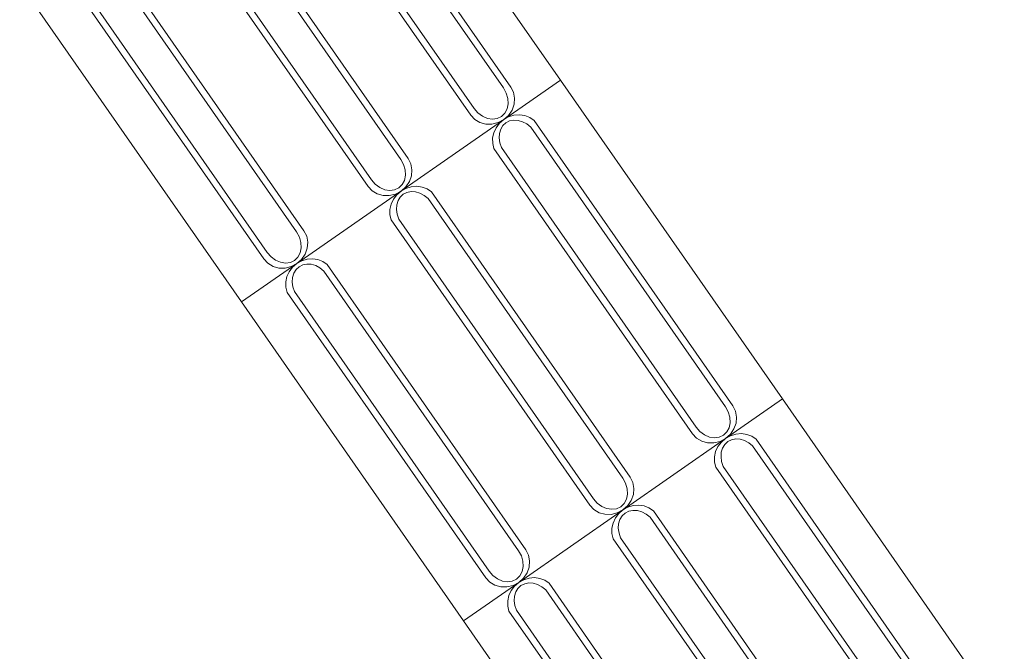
# Model space of a CAD drawing. Extents: x 5066 to 9756, y -2696 to -1109.
# Tile 231 of 248: x 9438.331 to 9439.599, y -2591.572 to -2590.759. Entities that reach past the tile are written whole.
import ezdxf

# ---------------------------------------------------------------- set-up
doc = ezdxf.new("R2010")
doc.units = 0
doc.header["$MEASUREMENT"] = 0
doc.layers.add('IFC-Elemento construtivo genérico-Contorno', color=253, linetype='CONTINUOUS', lineweight=5)

msp = doc.modelspace()

# ---------------------------------------------------------------- linework, layer by layer
at = {"layer": 'IFC-Elemento construtivo genérico-Contorno', "color": 8, "lineweight": 5}
for p, q in [((9438.7416, -2590.4263), (9439.0273, -2590.8367)), ((9438.7077, -2590.4782), (9438.9634, -2590.8456)), ((9438.7034, -2590.4868), (9438.9539, -2590.8468)), ((9438.656, -2590.5142), (9438.9117, -2590.8816)), ((9438.6655, -2590.5131), (9438.9162, -2590.8731)), ((9438.5712, -2590.5788), (9438.8218, -2590.9388)), ((9438.5756, -2590.5702), (9438.8313, -2590.9376)), ((9438.5239, -2590.6062), (9438.7796, -2590.9736)), ((9438.5334, -2590.6051), (9438.784, -2590.9651)), ((9438.4414, -2590.6635), (9438.6971, -2591.0309)), ((9438.4371, -2590.6721), (9438.6877, -2591.0322)), ((9438.3898, -2590.6995), (9438.6455, -2591.0669)), ((9438.3993, -2590.6984), (9438.6499, -2591.0585)), ((9438.3312, -2590.7119), (9438.6169, -2591.1223)), ((9438.688, -2591.0728), (9439.0273, -2590.8367)), ((9438.9539, -2590.8468), (9438.9575, -2590.8534)), ((9438.9634, -2590.8456), (9438.9668, -2590.8524)), ((9439.0273, -2590.8367), (9439.3129, -2591.2471)), ((9438.9575, -2590.8534), (9438.9596, -2590.8603)), ((9438.9596, -2590.8603), (9438.96, -2590.8673)), ((9438.9668, -2590.8524), (9438.9683, -2590.86)), ((9438.9676, -2590.8678), (9438.9683, -2590.86)), ((9438.9162, -2590.8731), (9438.921, -2590.8788)), ((9438.9557, -2590.8792), (9438.9586, -2590.8737)), ((9438.9586, -2590.8737), (9438.96, -2590.8673)), ((9438.9649, -2590.8753), (9438.9676, -2590.8678)), ((9438.9117, -2590.8816), (9438.9169, -2590.8872)), ((9438.921, -2590.8788), (9438.9268, -2590.8831)), ((9438.9268, -2590.8831), (9438.9332, -2590.8859)), ((9438.9332, -2590.8859), (9438.9397, -2590.8869)), ((9438.9397, -2590.8869), (9438.9459, -2590.886)), ((9438.9459, -2590.886), (9438.9514, -2590.8834)), ((9438.9514, -2590.8834), (9438.9557, -2590.8792)), ((9438.9542, -2590.8875), (9438.9603, -2590.8821)), ((9438.9542, -2590.8876), (9438.9605, -2590.8841)), ((9438.9603, -2590.8821), (9438.9649, -2590.8753)), ((9438.9605, -2590.8841), (9438.9674, -2590.882)), ((9438.9674, -2590.882), (9438.9744, -2590.8814)), ((9438.9744, -2590.8814), (9438.9814, -2590.8824)), ((9438.9814, -2590.8824), (9438.9878, -2590.8848)), ((9438.9878, -2590.8848), (9438.9934, -2590.8886)), ((9438.9169, -2590.8872), (9438.9235, -2590.8912)), ((9438.9235, -2590.8912), (9438.931, -2590.8933)), ((9438.931, -2590.8933), (9438.9391, -2590.8933)), ((9438.9391, -2590.8933), (9438.9469, -2590.8914)), ((9438.9414, -2590.9044), (9438.9444, -2590.898)), ((9438.9444, -2590.898), (9438.9487, -2590.8923)), ((9438.9469, -2590.8914), (9438.9542, -2590.8875)), ((9438.9487, -2590.8923), (9438.9542, -2590.8875)), ((9438.9503, -2590.8999), (9438.9532, -2590.8953)), ((9438.9532, -2590.8953), (9438.9571, -2590.8916)), ((9438.9571, -2590.8916), (9438.9618, -2590.8892)), ((9438.9618, -2590.8892), (9438.9671, -2590.8882)), ((9438.9671, -2590.8882), (9438.9728, -2590.8885)), ((9438.9728, -2590.8885), (9438.9785, -2590.8902)), ((9438.9785, -2590.8902), (9438.984, -2590.8931)), ((9438.984, -2590.8931), (9438.989, -2590.8972)), ((9438.989, -2590.8972), (9439.2396, -2591.2572)), ((9438.9934, -2590.8886), (9439.2491, -2591.256)), ((9438.9399, -2590.9112), (9438.9414, -2590.9044)), ((9438.9399, -2590.9112), (9438.94, -2590.9181)), ((9438.9482, -2590.9112), (9438.9486, -2590.9053)), ((9438.9482, -2590.9112), (9438.9491, -2590.9174)), ((9438.9486, -2590.9053), (9438.9503, -2590.8999)), ((9438.94, -2590.9181), (9438.9416, -2590.9246)), ((9438.9491, -2590.9174), (9438.9512, -2590.9235)), ((9438.9512, -2590.9235), (9439.2018, -2591.2835)), ((9438.9416, -2590.9246), (9439.1973, -2591.292)), ((9438.8218, -2590.9388), (9438.8254, -2590.9453)), ((9438.8254, -2590.9453), (9438.8274, -2590.9523)), ((9438.8313, -2590.9376), (9438.8347, -2590.9444)), ((9438.8347, -2590.9444), (9438.8361, -2590.952)), ((9438.8265, -2590.9657), (9438.8278, -2590.9592)), ((9438.8274, -2590.9523), (9438.8278, -2590.9592)), ((9438.8328, -2590.9673), (9438.8355, -2590.9598)), ((9438.8355, -2590.9598), (9438.8361, -2590.952)), ((9438.7796, -2590.9736), (9438.7848, -2590.9792)), ((9438.784, -2590.9651), (9438.7889, -2590.9707)), ((9438.7889, -2590.9707), (9438.7947, -2590.9751)), ((9438.7947, -2590.9751), (9438.8011, -2590.9778)), ((9438.8192, -2590.9754), (9438.8235, -2590.9712)), ((9438.8221, -2590.9795), (9438.8282, -2590.974)), ((9438.8235, -2590.9712), (9438.8265, -2590.9657)), ((9438.8282, -2590.974), (9438.8328, -2590.9673)), ((9438.8284, -2590.976), (9438.8353, -2590.9739)), ((9438.8353, -2590.9739), (9438.8423, -2590.9734)), ((9438.8423, -2590.9734), (9438.8492, -2590.9743)), ((9438.8492, -2590.9743), (9438.8556, -2590.9768)), ((9438.7848, -2590.9792), (9438.7914, -2590.9831)), ((9438.7914, -2590.9831), (9438.7989, -2590.9852)), ((9438.7989, -2590.9852), (9438.8069, -2590.9853)), ((9438.8011, -2590.9778), (9438.8076, -2590.9788)), ((9438.8069, -2590.9853), (9438.8148, -2590.9834)), ((9438.8076, -2590.9788), (9438.8138, -2590.978)), ((9438.8123, -2590.9899), (9438.8166, -2590.9842)), ((9438.8138, -2590.978), (9438.8192, -2590.9754)), ((9438.8148, -2590.9834), (9438.8221, -2590.9795)), ((9438.8166, -2590.9842), (9438.8221, -2590.9795)), ((9438.8182, -2590.9918), (9438.821, -2590.9872)), ((9438.821, -2590.9872), (9438.8249, -2590.9836)), ((9438.8221, -2590.9795), (9438.8284, -2590.976)), ((9438.8249, -2590.9836), (9438.8296, -2590.9812)), ((9438.8296, -2590.9812), (9438.835, -2590.9801)), ((9438.835, -2590.9801), (9438.8407, -2590.9805)), ((9438.8407, -2590.9805), (9438.8464, -2590.9821)), ((9438.8464, -2590.9821), (9438.8519, -2590.9851)), ((9438.8519, -2590.9851), (9438.8568, -2590.9892)), ((9438.8556, -2590.9768), (9438.8612, -2590.9806)), ((9438.8612, -2590.9806), (9439.1169, -2591.348)), ((9438.8078, -2591.0032), (9438.8093, -2590.9964)), ((9438.8093, -2590.9964), (9438.8123, -2590.9899)), ((9438.8161, -2591.0032), (9438.8165, -2590.9973)), ((9438.8165, -2590.9973), (9438.8182, -2590.9918)), ((9438.8568, -2590.9892), (9439.1074, -2591.3492)), ((9438.8078, -2591.0032), (9438.8078, -2591.01)), ((9438.8078, -2591.01), (9438.8095, -2591.0166)), ((9438.8161, -2591.0032), (9438.8169, -2591.0094)), ((9438.8169, -2591.0094), (9438.8191, -2591.0155)), ((9438.8095, -2591.0166), (9439.0652, -2591.384)), ((9438.8191, -2591.0155), (9439.0696, -2591.3755)), ((9438.6877, -2591.0322), (9438.6912, -2591.0387)), ((9438.6971, -2591.0309), (9438.7006, -2591.0377)), ((9438.7006, -2591.0377), (9438.702, -2591.0453)), ((9438.6912, -2591.0387), (9438.6933, -2591.0456)), ((9438.6933, -2591.0456), (9438.6937, -2591.0526)), ((9438.7014, -2591.0531), (9438.702, -2591.0453)), ((9438.6499, -2591.0585), (9438.6548, -2591.0641)), ((9438.6894, -2591.0646), (9438.6923, -2591.059)), ((9438.6923, -2591.059), (9438.6937, -2591.0526)), ((9438.6941, -2591.0674), (9438.6986, -2591.0607)), ((9438.6986, -2591.0607), (9438.7014, -2591.0531)), ((9438.6169, -2591.1223), (9438.6879, -2591.0729)), ((9438.6455, -2591.0669), (9438.6507, -2591.0725)), ((9438.6507, -2591.0725), (9438.6573, -2591.0765)), ((9438.6548, -2591.0641), (9438.6606, -2591.0684)), ((9438.6573, -2591.0765), (9438.6648, -2591.0786)), ((9438.6606, -2591.0684), (9438.6669, -2591.0712)), ((9438.6669, -2591.0712), (9438.6735, -2591.0722)), ((9438.6735, -2591.0722), (9438.6796, -2591.0714)), ((9438.6796, -2591.0714), (9438.6851, -2591.0688)), ((9438.6807, -2591.0767), (9438.688, -2591.0729)), ((9438.6825, -2591.0776), (9438.688, -2591.0729)), ((9438.6851, -2591.0688), (9438.6894, -2591.0646)), ((9438.6879, -2591.0729), (9438.6943, -2591.0694)), ((9438.688, -2591.0729), (9438.6941, -2591.0674)), ((9438.6908, -2591.077), (9438.6955, -2591.0746)), ((9438.6943, -2591.0694), (9438.7011, -2591.0673)), ((9438.6955, -2591.0746), (9438.7009, -2591.0735)), ((9438.7009, -2591.0735), (9438.7066, -2591.0738)), ((9438.7011, -2591.0673), (9438.7082, -2591.0667)), ((9438.7066, -2591.0738), (9438.7123, -2591.0755)), ((9438.7082, -2591.0667), (9438.7151, -2591.0677)), ((9438.7123, -2591.0755), (9438.7177, -2591.0784)), ((9438.7151, -2591.0677), (9438.7215, -2591.0701)), ((9438.7215, -2591.0701), (9438.7271, -2591.0739)), ((9438.7271, -2591.0739), (9438.9828, -2591.4413)), ((9438.6648, -2591.0786), (9438.6728, -2591.0786)), ((9438.6728, -2591.0786), (9438.6807, -2591.0767)), ((9438.6751, -2591.0897), (9438.6782, -2591.0833)), ((9438.6782, -2591.0833), (9438.6825, -2591.0776)), ((9438.6824, -2591.0906), (9438.6841, -2591.0852)), ((9438.6841, -2591.0852), (9438.6869, -2591.0806)), ((9438.6869, -2591.0806), (9438.6908, -2591.077)), ((9438.7177, -2591.0784), (9438.7227, -2591.0825)), ((9438.7227, -2591.0825), (9438.9733, -2591.4425)), ((9438.6737, -2591.0965), (9438.6751, -2591.0897)), ((9438.6737, -2591.0965), (9438.6737, -2591.1034)), ((9438.6819, -2591.0966), (9438.6824, -2591.0906)), ((9438.6819, -2591.0966), (9438.6828, -2591.1027)), ((9438.6737, -2591.1034), (9438.6754, -2591.1099)), ((9438.6754, -2591.1099), (9438.9311, -2591.4773)), ((9438.6828, -2591.1027), (9438.6849, -2591.1088)), ((9438.6849, -2591.1088), (9438.9355, -2591.4688)), ((9438.6169, -2591.1223), (9438.9025, -2591.5327)), ((9439.2398, -2591.2979), (9439.3129, -2591.2471)), ((9439.3129, -2591.2471), (9439.5985, -2591.6575)), ((9439.2396, -2591.2572), (9439.2431, -2591.2637)), ((9439.2431, -2591.2637), (9439.2452, -2591.2707)), ((9439.2491, -2591.256), (9439.2525, -2591.2628)), ((9439.2525, -2591.2628), (9439.2539, -2591.2704)), ((9439.2443, -2591.2841), (9439.2456, -2591.2777)), ((9439.2452, -2591.2707), (9439.2456, -2591.2777)), ((9439.2505, -2591.2857), (9439.2532, -2591.2782)), ((9439.2532, -2591.2782), (9439.2539, -2591.2704)), ((9439.1973, -2591.292), (9439.2025, -2591.2976)), ((9439.2018, -2591.2835), (9439.2066, -2591.2892)), ((9439.2066, -2591.2892), (9439.2125, -2591.2935)), ((9439.237, -2591.2938), (9439.2413, -2591.2896)), ((9439.2413, -2591.2896), (9439.2443, -2591.2841)), ((9439.246, -2591.2925), (9439.2505, -2591.2857)), ((9439.253, -2591.2924), (9439.2601, -2591.2918)), ((9439.2601, -2591.2918), (9439.267, -2591.2927)), ((9438.9736, -2591.4832), (9439.2398, -2591.2979)), ((9439.2025, -2591.2976), (9439.2091, -2591.3015)), ((9439.2091, -2591.3015), (9439.2167, -2591.3036)), ((9439.2125, -2591.2935), (9439.2189, -2591.2963)), ((9439.2167, -2591.3036), (9439.2247, -2591.3037)), ((9439.2189, -2591.2963), (9439.2253, -2591.2973)), ((9439.2247, -2591.3037), (9439.2326, -2591.3018)), ((9439.2253, -2591.2973), (9439.2315, -2591.2964)), ((9439.23, -2591.3084), (9439.2344, -2591.3027)), ((9439.2315, -2591.2964), (9439.237, -2591.2938)), ((9439.2326, -2591.3018), (9439.2398, -2591.2979)), ((9439.2344, -2591.3027), (9439.2398, -2591.2979)), ((9439.2388, -2591.3056), (9439.2427, -2591.302)), ((9439.2398, -2591.2979), (9439.246, -2591.2925)), ((9439.2398, -2591.2979), (9439.2462, -2591.2944)), ((9439.2427, -2591.302), (9439.2474, -2591.2996)), ((9439.2462, -2591.2944), (9439.253, -2591.2924)), ((9439.2474, -2591.2996), (9439.2528, -2591.2986)), ((9439.2528, -2591.2986), (9439.2584, -2591.2989)), ((9439.2584, -2591.2989), (9439.2641, -2591.3005)), ((9439.2641, -2591.3005), (9439.2696, -2591.3035)), ((9439.267, -2591.2927), (9439.2734, -2591.2952)), ((9439.2696, -2591.3035), (9439.2746, -2591.3076)), ((9439.2734, -2591.2952), (9439.279, -2591.299)), ((9439.279, -2591.299), (9439.5347, -2591.6664)), ((9439.2255, -2591.3216), (9439.227, -2591.3148)), ((9439.227, -2591.3148), (9439.23, -2591.3084)), ((9439.2339, -2591.3216), (9439.2343, -2591.3157)), ((9439.2343, -2591.3157), (9439.2359, -2591.3103)), ((9439.2359, -2591.3103), (9439.2388, -2591.3056)), ((9439.2746, -2591.3076), (9439.5252, -2591.6676)), ((9439.2255, -2591.3216), (9439.2256, -2591.3284)), ((9439.2256, -2591.3284), (9439.2273, -2591.335)), ((9439.2339, -2591.3216), (9439.2347, -2591.3278)), ((9439.2347, -2591.3278), (9439.2368, -2591.3339)), ((9439.2273, -2591.335), (9439.483, -2591.7024)), ((9439.2368, -2591.3339), (9439.4874, -2591.6939)), ((9439.1074, -2591.3492), (9439.111, -2591.3557)), ((9439.1169, -2591.348), (9439.1203, -2591.3548)), ((9439.1203, -2591.3548), (9439.1218, -2591.3624)), ((9439.111, -2591.3557), (9439.113, -2591.3627)), ((9439.113, -2591.3627), (9439.1134, -2591.3696)), ((9439.1211, -2591.3702), (9439.1218, -2591.3624)), ((9439.0696, -2591.3755), (9439.0745, -2591.3811)), ((9439.1092, -2591.3816), (9439.1121, -2591.3761)), ((9439.1121, -2591.3761), (9439.1134, -2591.3696)), ((9439.1138, -2591.3844), (9439.1184, -2591.3777)), ((9439.1184, -2591.3777), (9439.1211, -2591.3702)), ((9439.0652, -2591.384), (9439.0704, -2591.3895)), ((9439.0704, -2591.3895), (9439.077, -2591.3935)), ((9439.0745, -2591.3811), (9439.0803, -2591.3855)), ((9439.0803, -2591.3855), (9439.0867, -2591.3882)), ((9439.0867, -2591.3882), (9439.0932, -2591.3892)), ((9439.0932, -2591.3892), (9439.0994, -2591.3884)), ((9439.0994, -2591.3884), (9439.1048, -2591.3858)), ((9439.1004, -2591.3937), (9439.1077, -2591.3899)), ((9439.1022, -2591.3946), (9439.1077, -2591.3899)), ((9439.1048, -2591.3858), (9439.1092, -2591.3816)), ((9439.1077, -2591.3899), (9439.1138, -2591.3844)), ((9439.1077, -2591.3899), (9439.114, -2591.3864)), ((9439.1105, -2591.394), (9439.1153, -2591.3916)), ((9439.114, -2591.3864), (9439.1209, -2591.3843)), ((9439.1153, -2591.3916), (9439.1206, -2591.3905)), ((9439.1206, -2591.3905), (9439.1263, -2591.3908)), ((9439.1209, -2591.3843), (9439.128, -2591.3838)), ((9439.1263, -2591.3908), (9439.132, -2591.3925)), ((9439.128, -2591.3838), (9439.1348, -2591.3847)), ((9439.132, -2591.3925), (9439.1375, -2591.3955)), ((9439.1348, -2591.3847), (9439.1412, -2591.3872)), ((9439.1412, -2591.3872), (9439.1468, -2591.391)), ((9439.1468, -2591.391), (9439.4025, -2591.7584)), ((9439.077, -2591.3935), (9439.0845, -2591.3956)), ((9439.0845, -2591.3956), (9439.0925, -2591.3957)), ((9439.0925, -2591.3957), (9439.1004, -2591.3937)), ((9439.0949, -2591.4068), (9439.0979, -2591.4003)), ((9439.0979, -2591.4003), (9439.1022, -2591.3946)), ((9439.1021, -2591.4077), (9439.1038, -2591.4022)), ((9439.1038, -2591.4022), (9439.1067, -2591.3976)), ((9439.1067, -2591.3976), (9439.1105, -2591.394)), ((9439.1375, -2591.3955), (9439.1425, -2591.3995)), ((9439.1425, -2591.3995), (9439.393, -2591.7596)), ((9439.0934, -2591.4136), (9439.0949, -2591.4068)), ((9439.0934, -2591.4136), (9439.0935, -2591.4204)), ((9439.1017, -2591.4136), (9439.1021, -2591.4077)), ((9439.1017, -2591.4136), (9439.1026, -2591.4198)), ((9439.0935, -2591.4204), (9439.0951, -2591.427)), ((9439.0951, -2591.427), (9439.3508, -2591.7944)), ((9439.1026, -2591.4198), (9439.1047, -2591.4258)), ((9439.1047, -2591.4258), (9439.3553, -2591.7859)), ((9438.9733, -2591.4425), (9438.9769, -2591.4491)), ((9438.9828, -2591.4413), (9438.9862, -2591.4481)), ((9438.9769, -2591.4491), (9438.9789, -2591.456)), ((9438.9789, -2591.456), (9438.9793, -2591.463)), ((9438.9862, -2591.4481), (9438.9876, -2591.4557)), ((9438.987, -2591.4635), (9438.9876, -2591.4557)), ((9438.9355, -2591.4688), (9438.9404, -2591.4745)), ((9438.9751, -2591.4749), (9438.978, -2591.4694)), ((9438.978, -2591.4694), (9438.9793, -2591.463)), ((9438.9843, -2591.471), (9438.987, -2591.4635)), ((9438.9311, -2591.4773), (9438.9363, -2591.4829)), ((9438.9404, -2591.4745), (9438.9462, -2591.4788)), ((9438.9462, -2591.4788), (9438.9526, -2591.4816)), ((9438.9526, -2591.4816), (9438.9591, -2591.4826)), ((9438.9591, -2591.4826), (9438.9653, -2591.4817)), ((9438.9653, -2591.4817), (9438.9707, -2591.4791)), ((9438.9707, -2591.4791), (9438.9751, -2591.4749)), ((9438.9735, -2591.4833), (9438.9799, -2591.4798)), ((9438.9736, -2591.4832), (9438.9797, -2591.4778)), ((9438.9797, -2591.4778), (9438.9843, -2591.471)), ((9438.9799, -2591.4798), (9438.9868, -2591.4777)), ((9438.9868, -2591.4777), (9438.9938, -2591.4771)), ((9438.9938, -2591.4771), (9439.0007, -2591.4781)), ((9439.0007, -2591.4781), (9439.0071, -2591.4805)), ((9439.0071, -2591.4805), (9439.0127, -2591.4843)), ((9438.9025, -2591.5327), (9438.9735, -2591.4833)), ((9438.9363, -2591.4829), (9438.9429, -2591.4869)), ((9438.9429, -2591.4869), (9438.9504, -2591.489)), ((9438.9504, -2591.489), (9438.9584, -2591.489)), ((9438.9584, -2591.489), (9438.9663, -2591.4871)), ((9438.9608, -2591.5001), (9438.9638, -2591.4937)), ((9438.9638, -2591.4937), (9438.9681, -2591.488)), ((9438.9663, -2591.4871), (9438.9736, -2591.4832)), ((9438.9681, -2591.488), (9438.9736, -2591.4832)), ((9438.9697, -2591.4956), (9438.9725, -2591.491)), ((9438.9725, -2591.491), (9438.9764, -2591.4874)), ((9438.9764, -2591.4874), (9438.9812, -2591.485)), ((9438.9812, -2591.485), (9438.9865, -2591.4839)), ((9438.9865, -2591.4839), (9438.9922, -2591.4842)), ((9438.9922, -2591.4842), (9438.9979, -2591.4859)), ((9438.9979, -2591.4859), (9439.0034, -2591.4888)), ((9439.0034, -2591.4888), (9439.0084, -2591.4929)), ((9439.0084, -2591.4929), (9439.2589, -2591.8529)), ((9439.0127, -2591.4843), (9439.2684, -2591.8517)), ((9438.9593, -2591.5069), (9438.9608, -2591.5001)), ((9438.9593, -2591.5069), (9438.9594, -2591.5138)), ((9438.9676, -2591.5069), (9438.968, -2591.501)), ((9438.9676, -2591.5069), (9438.9684, -2591.5131)), ((9438.968, -2591.501), (9438.9697, -2591.4956)), ((9438.9594, -2591.5138), (9438.961, -2591.5203)), ((9438.9684, -2591.5131), (9438.9705, -2591.5192)), ((9438.9705, -2591.5192), (9439.2211, -2591.8792)), ((9438.9025, -2591.5327), (9439.1881, -2591.9431)), ((9438.961, -2591.5203), (9439.2167, -2591.8877))]:
    msp.add_line(p, q, dxfattribs=at)

doc.saveas('drawing.dxf')
